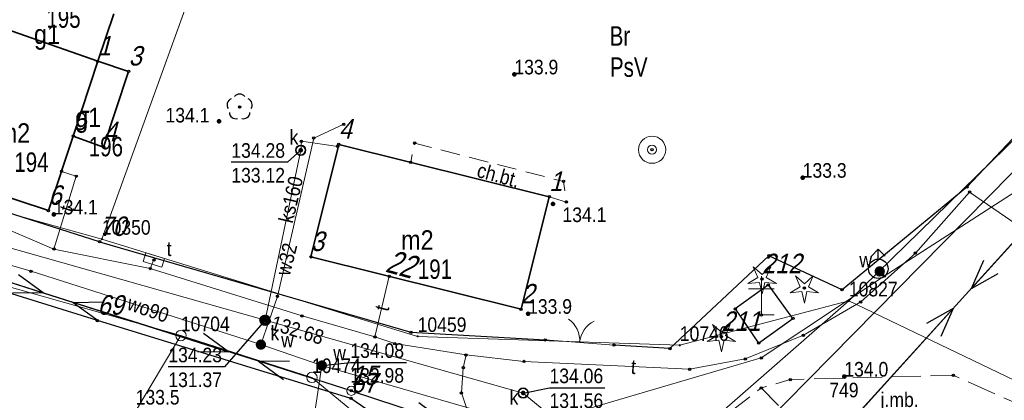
# Model space of a CAD drawing. Header units: metres. Extents: x 5548743 to 5556416, y 5707500 to 5714000.
# Tile 22 of 244: x 5551111 to 5551186, y 5711544 to 5711574. Entities that reach past the tile are written whole.
import ezdxf
from ezdxf.enums import TextEntityAlignment as Align

# ---------------------------------------------------------------- set-up
doc = ezdxf.new("R2010")
doc.units = ezdxf.units.M
for name, pattern in [('1.5_0.75', [2.25, 1.5, -0.75]), ('2.25_0.75', [3, 2.25, -0.75]), ('219-1000', [0]), ('otob_1000', [0]), ('suep_nn_1000', [0])]:
    doc.linetypes.add(name, pattern=pattern)
doc.layers.get('0').update_dxf_attribs({"color": 2, "lineweight": 5})
doc.styles.get("Standard").update_dxf_attribs({"font": 'Working1250', "width": 0.75})
doc.linetypes.add('902-1000', pattern='A,5,0,[1,ksztalty.shx,S=1,R=0,X=0,Y=0],5', length=10)

# ---------------------------------------------------------------- blocks, each defined once
blk = doc.blocks.new('PUNKTBUD')
at = {"color": 0}
blk.add_circle((0, 0), 0.09, dxfattribs=at)
blk = doc.blocks.new('203')
at = {"linetype": 'Continuous', "lineweight": 0}
h = blk.add_hatch(color=0, dxfattribs=at)
edge = h.paths.add_edge_path()
edge.add_arc((0, 0), 0.09, 0, 360)
blk = doc.blocks.new('202')
at = {"color": 0, "linetype": 'Continuous', "lineweight": 0}
blk.add_circle((0, 0), 0.4, dxfattribs=at)
blk = doc.blocks.new('US22')
at = {"color": 0, "linetype": 'Continuous', "lineweight": 0}
blk.add_circle((0, 0), 0.4, dxfattribs=at)
blk = doc.blocks.new('OO01')
at = {"color": 0, "linetype": 'Continuous', "lineweight": 13}
for p, q in [((0, 2), (0, 3)), ((0, 2), (-1, 2)), ((0, 0), (0, 2)), ((0, 2), (1, 2)), ((0, 0), (1, 0))]:
    blk.add_line(p, q, dxfattribs=at)
blk = doc.blocks.new('PW01')
at = {"linetype": 'Continuous', "lineweight": 13}
h = blk.add_hatch(color=0, dxfattribs=at)
edge = h.paths.add_edge_path()
edge.add_arc((0, 0), 0.18, 0, 360)
blk = doc.blocks.new('OP011')
at = {"linetype": 'Continuous', "lineweight": 13}
h = blk.add_hatch(color=0, dxfattribs=at)
edge = h.paths.add_edge_path()
edge.add_arc((0, 0), 0.1, 0, 360)
at = {"color": 0, "linetype": 'Continuous', "lineweight": 13}
for p, q in [((-0.324, 0.105), (-0.679, 0.935)), ((-0.679, 0.935), (0, 0.341)), ((0, 0.341), (0.679, 0.935)), ((0.679, 0.935), (0.324, 0.105)), ((-1.099, -0.357), (-0.324, 0.105)), ((0.324, 0.105), (1.099, -0.357)), ((-0.2, -0.275), (-1.099, -0.357)), ((-0.2, -0.275), (0, -1.155)), ((0, -1.155), (0.2, -0.275)), ((1.099, -0.357), (0.2, -0.275))]:
    blk.add_line(p, q, dxfattribs=at)
blk = doc.blocks.new('US20')
at = {"color": 0, "linetype": 'Continuous', "lineweight": 13}
for p, q in [((-0.75, -0.35), (-0.75, 0.35)), ((-0.75, 0.35), (0.75, 0.35)), ((0.75, -0.35), (0.75, 0.35)), ((-0.75, -0.35), (0.75, -0.35))]:
    blk.add_line(p, q, dxfattribs=at)
blk = doc.blocks.new('US25')
at = {"linetype": 'Continuous', "lineweight": 13}
h = blk.add_hatch(color=0, dxfattribs=at)
edge = h.paths.add_edge_path()
edge.add_arc((0, 0), 0.4, 0, 360)
blk = doc.blocks.new('SUWH')
at = {"color": 0, "linetype": 'Continuous'}
for p in [(-0.531, 0.969), (0, 0.75), (0.531, 0.969)]:
    blk.add_line(p, (0, 1.5), dxfattribs=at)
blk.add_circle((0, 0), 0.75, dxfattribs=at)
blk = doc.blocks.new('US15')
at = {"color": 0, "linetype": 'Continuous', "lineweight": 13}
blk.add_circle((0, 0), 0.35, dxfattribs=at)
blk = doc.blocks.new('OK02')
at = {"color": 0, "linetype": 'Continuous', "lineweight": 0}
for centre, start, end in [((-2, 0), 0, 60), ((2, 0), 120, 180)]:
    blk.add_arc(centre, 2, start, end, dxfattribs=at)
blk = doc.blocks.new('SUEP1')
at = {"color": 0, "linetype": 'Continuous'}
for p, q in [((0, 0), (7.5, 0)), ((7.5, 0), (5.25, 0.75)), ((7.5, 0), (5.25, -0.75)), ((7.5, 0), (22.5, 0)), ((22.5, 0), (20.25, 0.75)), ((22.5, 0), (20.25, -0.75))]:
    blk.add_line(p, q, dxfattribs=at)
blk = doc.blocks.new('US13')
at = {"color": 0, "linetype": 'Continuous', "lineweight": 13}
for radius in [1.05, 0.35]:
    blk.add_circle((0, 0), radius, dxfattribs=at)
blk = doc.blocks.new('OP021')
at = {"linetype": 'Continuous', "lineweight": 13}
h = blk.add_hatch(color=0, dxfattribs=at)
edge = h.paths.add_edge_path()
edge.add_arc((0, 0), 0.1, 0, 360)
at = {"color": 0, "linetype": 'Continuous', "lineweight": -3}
for centre, start, end in [((0, 0.5), 38.316, 141.684), ((-0.476, 0.154), 110.388, 213.756), ((0.476, 0.154), 326.244, 69.612), ((-0.294, -0.404), 182.272, 285.64), ((0.294, -0.404), 254.36, 357.728), ((0.294, -0.404), 254.36, 357.728)]:
    blk.add_arc(centre, 0.5, start, end, dxfattribs=at)
blk = doc.blocks.new('PIKIETAW1891')
at = {"color": 0}
blk.add_circle((0, 0), 0.09, dxfattribs=at)

msp = doc.modelspace()

# ---------------------------------------------------------------- linework, layer by layer
at = {"layer": '217-kontur klasyfikacyjny', "color": 3, "linetype": 'CONTINUOUS', "lineweight": 18, "flags": 128}
for points in [[(5551116.88, 5711556.67), (5551128.29, 5711588.23)], [(5551128.29, 5711588.23), (5551116.88, 5711556.67)], [(5551080.84, 5711566.73), (5551116.88, 5711556.67)], [(5551174.5, 5711551.91), (5551187.68, 5711564.79)], [(5551116.88, 5711556.67), (5551141.24, 5711549.17)], [(5551122.98, 5711549.23), (5551101.57, 5711555.29)], [(5551161.46, 5711548.48), (5551174.5, 5711551.91)], [(5551106.09, 5711521.01), (5551122.98, 5711549.23)], [(5551141.24, 5711549.17), (5551161.46, 5711548.48)]]:
    msp.add_lwpolyline(points, dxfattribs=at)
at = {"layer": '218-kontur użytku gruntowego', "color": 3, "linetype": 'CONTINUOUS', "lineweight": 18, "flags": 128}
for points in [[(5551116.88, 5711556.67), (5551128.29, 5711588.23)], [(5551128.29, 5711588.23), (5551116.88, 5711556.67)], [(5551116.88, 5711556.67), (5551080.84, 5711566.73)], [(5551080.84, 5711566.73), (5551116.88, 5711556.67)], [(5551174.5, 5711551.91), (5551187.68, 5711564.79)], [(5551187.68, 5711564.79), (5551174.5, 5711551.91)], [(5551141.24, 5711549.17), (5551116.88, 5711556.67)], [(5551116.88, 5711556.67), (5551141.24, 5711549.17)], [(5551122.98, 5711549.23), (5551101.57, 5711555.29)], [(5551101.57, 5711555.29), (5551122.98, 5711549.23)], [(5551174.5, 5711551.91), (5551150.55, 5711530.99)], [(5551150.55, 5711530.99), (5551174.5, 5711551.91)], [(5551174.5, 5711551.91), (5551161.46, 5711548.48)], [(5551161.46, 5711548.48), (5551174.5, 5711551.91)], [(5551189.81, 5711544.56), (5551174.5, 5711551.91)], [(5551174.5, 5711551.91), (5551189.81, 5711544.56)], [(5551122.98, 5711549.23), (5551106.09, 5711521.01)], [(5551106.09, 5711521.01), (5551122.98, 5711549.23)], [(5551133.09, 5711546), (5551122.98, 5711549.23)], [(5551122.98, 5711549.23), (5551133.09, 5711546)], [(5551161.46, 5711548.48), (5551141.24, 5711549.17)], [(5551141.24, 5711549.17), (5551161.46, 5711548.48)], [(5551143.66, 5711537.26), (5551133.09, 5711546)], [(5551133.09, 5711546), (5551143.66, 5711537.26)]]:
    msp.add_lwpolyline(points, dxfattribs=at)
at = {"layer": '219-działka ewidencyjna', "color": 7, "linetype": '219-1000', "lineweight": 18, "flags": 128}
for points in [[(5551134.1, 5711604.3), (5551116.88, 5711556.67)], [(5551080.84, 5711566.73), (5551116.88, 5711556.67)], [(5551187.68, 5711564.79), (5551174.5, 5711551.91)], [(5551141.24, 5711549.17), (5551116.88, 5711556.67)], [(5551101.57, 5711555.29), (5551122.98, 5711549.23)], [(5551174.5, 5711551.91), (5551150.55, 5711530.99)], [(5551174.5, 5711551.91), (5551161.46, 5711548.48)], [(5551174.5, 5711551.91), (5551189.81, 5711544.56)], [(5551122.98, 5711549.23), (5551106.09, 5711521.01)], [(5551122.98, 5711549.23), (5551133.09, 5711546)], [(5551141.24, 5711549.17), (5551161.46, 5711548.48)], [(5551133.09, 5711546), (5551143.66, 5711537.26)]]:
    msp.add_lwpolyline(points, dxfattribs=at)
at = {"layer": '312-budynek ewidencyjny', "color": 7, "linetype": 'CONTINUOUS', "lineweight": 35, "flags": 128}
for points in [[(5551117.8, 5711574.05), (5551116.57, 5711570.38)], [(5551109.44, 5711572.89), (5551116.57, 5711570.38)], [(5551116.57, 5711570.38), (5551109.44, 5711572.89)], [(5551116.57, 5711570.38), (5551114.67, 5711564.61)], [(5551114.67, 5711564.61), (5551116.57, 5711570.38)], [(5551116.57, 5711570.38), (5551118.95, 5711569.6)], [(5551118.95, 5711569.6), (5551117.01, 5711563.76)], [(5551114.67, 5711564.61), (5551112.76, 5711558.86)], [(5551117.01, 5711563.76), (5551114.67, 5711564.61)], [(5551133.01, 5711555.3), (5551135.16, 5711563.97)], [(5551135.16, 5711563.97), (5551151.39, 5711559.93)], [(5551112.76, 5711558.86), (5551105.58, 5711561.23)], [(5551151.39, 5711559.93), (5551149.22, 5711551.26)], [(5551149.22, 5711551.26), (5551133.01, 5711555.3)]]:
    msp.add_lwpolyline(points, dxfattribs=at)
at = {"layer": 'brama', "color": 7, "linetype": 'otob_1000', "lineweight": 18, "flags": 128}
msp.add_lwpolyline([(5551151.08, 5711548.9), (5551156.39, 5711548.49)], dxfattribs=at)
at = {"layer": 'chodnik', "color": 7, "linetype": '1.5_0.75', "lineweight": 18, "flags": 128}
msp.add_lwpolyline([(5551151.39, 5711559.93), (5551152.71, 5711559.52), (5551152.49, 5711561.11), (5551141, 5711564.07), (5551140.71, 5711562.59)], close=True, dxfattribs=at)
at = {"layer": 'jezdnia', "color": 7, "linetype": '2.25_0.75', "lineweight": 18, "flags": 128}
for points in [[(5551172.09, 5711540.78), (5551175.55, 5711541.48), (5551179.08, 5711541.81), (5551182.67, 5711541.28), (5551184.52, 5711540.66), (5551199.48, 5711533.25), (5551229.75, 5711519.43), (5551232.58, 5711518.54), (5551237.97, 5711517.08), (5551246, 5711516), (5551265.86, 5711515.51), (5551285.84, 5711514.34), (5551298.12, 5711510.6), (5551299.87, 5711510.1), (5551304.6, 5711507.06), (5551344.36, 5711475.83), (5551354.22, 5711468.39), (5551360.8, 5711464.06), (5551374.1, 5711456.68), (5551402.05, 5711446.48), (5551407.78, 5711444.12), (5551410.66, 5711442.85), (5551414.33, 5711440.51), (5551417.63, 5711437.78), (5551420.15, 5711433.54), (5551421.37, 5711431.1), (5551426.56, 5711417.26), (5551432.01, 5711390.13), (5551431.87, 5711377.29), (5551426.97, 5711372.97), (5551427.74, 5711369.97), (5551440.19, 5711371.8), (5551450.56, 5711371.32), (5551462.05, 5711371.81), (5551478.14, 5711373.67), (5551488.68, 5711375.38), (5551516.03, 5711380.25), (5551543.48, 5711385.9), (5551551.63, 5711387.01), (5551565.67, 5711387.79), (5551572.21, 5711387.75), (5551583.47, 5711386.8), (5551583.96, 5711391.49), (5551566.2, 5711392.76), (5551550.45, 5711392.17), (5551542.24, 5711391.21), (5551487.59, 5711380.11), (5551461.08, 5711375.98), (5551449.46, 5711376.1), (5551446.32, 5711376.39), (5551441.41, 5711378.14), (5551439.66, 5711379.88), (5551437.86, 5711383.43), (5551436.13, 5711391.22), (5551429.65, 5711420.76), (5551427.26, 5711427.87), (5551425.61, 5711431.8), (5551422.03, 5711437.63), (5551419.19, 5711441.14), (5551415.93, 5711444.01), (5551412.67, 5711446), (5551409.41, 5711447.67), (5551403.68, 5711450.03), (5551375.77, 5711460.32), (5551363.25, 5711467.22), (5551356.64, 5711471.51), (5551346.66, 5711478.8), (5551307.36, 5711510.62), (5551302.62, 5711513.66), (5551298.56, 5711514.88), (5551286.23, 5711518.17), (5551273.73, 5711520.21), (5551268.88, 5711520.25), (5551264.12, 5711520.29), (5551254.29, 5711520.53), (5551243.63, 5711521.23), (5551236.96, 5711522.3), (5551231.68, 5711523.72), (5551223.67, 5711526.93), (5551218.56, 5711529.25), (5551196.45, 5711540.28), (5551189.04, 5711543.29), (5551182.56, 5711546.16), (5551169.98, 5711545.84), (5551167.74, 5711545.19)], [(5551126.88, 5711487.46), (5551140.12, 5711506.56), (5551148.99, 5711518.69), (5551155.81, 5711527.37), (5551161.02, 5711533.45), (5551164.06, 5711536.22), (5551168.63, 5711539.25), (5551171.4, 5711540.43), (5551172.09, 5711540.78), (5551167.74, 5711545.19), (5551159.61, 5711538.91), (5551155.42, 5711534.26), (5551144.98, 5711520.37), (5551134.39, 5711505.1), (5551122.24, 5711492.11)]]:
    msp.add_lwpolyline(points, close=True, dxfattribs=at)
at = {"layer": 'ogrodzenie trwałe', "color": 7, "linetype": '902-1000', "lineweight": 25, "flags": 128}
for points in [[(5551213.8, 5711592.9), (5551199.14, 5711577.12), (5551183.6, 5711560.68), (5551173.98, 5711552.76), (5551168.33, 5711555.38), (5551160.7, 5711548.22), (5551156.39, 5711548.49)], [(5551116.71, 5711556.46), (5551104.83, 5711560.24)], [(5551116.71, 5711556.46), (5551140.72, 5711549.49), (5551151.08, 5711548.9)], [(5551116.54, 5711550.39), (5551101.06, 5711555.19)], [(5551165.74, 5711551.28), (5551167.54, 5711548.65), (5551170.19, 5711550.55), (5551168.29, 5711553.14)], [(5551168.29, 5711553.14), (5551165.74, 5711551.28)], [(5551143.66, 5711537.26), (5551139.86, 5711541.78), (5551136.09, 5711544.38), (5551116.54, 5711550.39)]]:
    msp.add_lwpolyline(points, dxfattribs=at)
at = {"layer": 'przewód elektroenergetyczny niskiego napięcia', "color": 1, "linetype": 'suep_nn_1000', "lineweight": 18, "flags": 128}
for points in [[(5551199.07, 5711569.53), (5551167.43, 5711534.65)], [(5551167.43, 5711534.65), (5551199.07, 5711569.53)], [(5551105.21, 5711554.8), (5551136.12, 5711544.97)], [(5551136.12, 5711544.97), (5551167.43, 5711534.65)], [(5551167.43, 5711534.65), (5551136.12, 5711544.97)]]:
    msp.add_lwpolyline(points, dxfattribs=at)
at = {"layer": 'przewód kanalizacyjny', "color": 34, "linetype": 'CONTINUOUS', "lineweight": 18, "flags": 128}
for points in [[(5551248.99, 5711626.03), (5551245.29, 5711622.4), (5551238.44, 5711615.57), (5551223.02, 5711599.27), (5551200.89, 5711575.8), (5551160.95, 5711535.25), (5551143.96, 5711513.97), (5551113.29, 5711477.41), (5551108.07, 5711472.85), (5551093.32, 5711464.48), (5551084.7, 5711459.22), (5551059.66, 5711435.42), (5551046.41, 5711399.42), (5551043.46, 5711379.16), (5551033.07, 5711337.43)], [(5551160.95, 5711535.25), (5551149.38, 5711544.8), (5551129.47, 5711550.41), (5551098.24, 5711559.25), (5551077.02, 5711564.79), (5551047.11, 5711572.6), (5551019.38, 5711593.38), (5550996.06, 5711617.27)], [(5551129.47, 5711550.41), (5551132.22, 5711563.52), (5551132.28, 5711564.21), (5551135.08, 5711563.81)]]:
    msp.add_lwpolyline(points, dxfattribs=at)
at = {"layer": 'przewód telekomunikacyjny podziemny', "color": 30, "linetype": 'CONTINUOUS', "lineweight": 18, "flags": 128}
for points in [[(5551144.97, 5711547.74), (5551139.47, 5711548.61), (5551137.95, 5711549.12), (5551132.32, 5711550.75), (5551120.61, 5711554.4), (5551113.18, 5711555.9), (5551104.14, 5711559.77), (5551089.4, 5711563.74), (5551081.93, 5711565.32), (5551064.08, 5711569.56), (5551058.05, 5711570.72), (5551051.45, 5711572.57), (5551042.1, 5711577.48), (5551036.82, 5711581.28), (5551031.94, 5711585.79), (5551029.1, 5711589.39), (5551020.25, 5711596.51), (5551015.71, 5711600), (5551003.18, 5711612.57), (5551003.96, 5711613.45), (5551007.41, 5711616.74), (5551008.26, 5711619.1)], [(5551113.18, 5711555.9), (5551114.91, 5711561.52), (5551113.77, 5711561.89)], [(5551188.88, 5711556.82), (5551183.81, 5711560.29), (5551179.63, 5711555.59), (5551175.42, 5711551.82), (5551170.99, 5711549.25), (5551166.51, 5711547.43), (5551162.22, 5711546.63), (5551149.44, 5711547.23), (5551144.97, 5711547.74)], [(5551120.61, 5711554.4), (5551120.9, 5711555.06)], [(5551137.95, 5711549.12), (5551139.05, 5711553.8)], [(5551144.97, 5711547.74), (5551144.76, 5711546.75), (5551144.62, 5711544.81), (5551145.51, 5711542.12), (5551146.79, 5711539.52), (5551150.4, 5711534.37), (5551150.76, 5711530.69), (5551145.57, 5711523.77), (5551140.89, 5711517.38), (5551136.64, 5711512.19), (5551133.78, 5711507.7), (5551131.54, 5711505.71), (5551132.52, 5711503.9), (5551129.05, 5711498.84), (5551124.96, 5711493.99)]]:
    msp.add_lwpolyline(points, dxfattribs=at)
at = {"layer": 'przewód wodociągowy', "color": 5, "linetype": 'CONTINUOUS', "lineweight": 18, "flags": 128}
for points in [[(5551015.25, 5711593.17), (5551020.96, 5711589.72), (5551030.41, 5711580.81), (5551045.93, 5711571.56), (5551054.82, 5711568.6), (5551065.71, 5711566.1), (5551075.77, 5711563.8), (5551088.41, 5711560.91), (5551099.61, 5711557.61), (5551111.42, 5711554.19), (5551129.15, 5711548.53), (5551133.85, 5711546.92), (5551145.93, 5711543.42), (5551153.76, 5711543.41), (5551167.74, 5711547.51), (5551177.23, 5711553.82), (5551187.33, 5711560.3), (5551205.86, 5711576.89)], [(5551129.15, 5711548.53), (5551130.43, 5711552.25), (5551133.22, 5711564.46), (5551135.54, 5711565.52)], [(5551176.77, 5711554.38), (5551176.88, 5711554.18), (5551177.23, 5711553.82)], [(5551036.84, 5711332.52), (5551035.77, 5711342.1), (5551035.41, 5711356.65), (5551038.59, 5711385.83), (5551042.65, 5711408.48), (5551048.85, 5711415.73), (5551056.67, 5711433.37), (5551065.14, 5711445.4), (5551076.61, 5711455.83), (5551078.52, 5711457.27), (5551080.46, 5711459.35), (5551081.87, 5711459.13), (5551094.28, 5711468.56), (5551107.75, 5711477.61), (5551111.63, 5711480.87), (5551120.84, 5711471.99), (5551122.68, 5711473.74), (5551138.62, 5711489.07), (5551151.08, 5711504.22), (5551136.38, 5711521.06), (5551134.28, 5711525.23), (5551131.83, 5711533.43), (5551133.85, 5711546.92)]]:
    msp.add_lwpolyline(points, dxfattribs=at)
at = {"layer": 'rzedna-Atr2', "color": 7, "flags": 128}
for points in [[(5551132.22, 5711563.52), (5551131.2, 5711562.59), (5551126.869, 5711562.59)], [(5551129.47, 5711550.41), (5551126.34, 5711546.82), (5551122.009, 5711546.82)], [(5551133.85, 5711546.92), (5551136.05, 5711547.16), (5551140.373, 5711547.16)], [(5551149.38, 5711544.8), (5551151.41, 5711545.21), (5551155.685, 5711545.21)]]:
    msp.add_lwpolyline(points, dxfattribs=at)
at = {"layer": 'studnia kanalizacyjna', "color": 34, "linetype": 'CONTINUOUS', "lineweight": 18, "flags": 128}
msp.add_lwpolyline([(5551129.77, 5711550.41), (5551129.76, 5711550.35), (5551129.74, 5711550.29), (5551129.71, 5711550.23), (5551129.67, 5711550.19), (5551129.62, 5711550.15), (5551129.56, 5711550.12), (5551129.5, 5711550.11), (5551129.44, 5711550.11), (5551129.38, 5711550.11), (5551129.32, 5711550.14), (5551129.27, 5711550.18), (5551129.23, 5711550.22), (5551129.2, 5711550.28), (5551129.18, 5711550.34), (5551129.17, 5711550.4), (5551129.17, 5711550.46), (5551129.19, 5711550.52), (5551129.22, 5711550.58), (5551129.26, 5711550.62), (5551129.31, 5711550.66), (5551129.37, 5711550.69), (5551129.43, 5711550.71), (5551129.49, 5711550.71), (5551129.55, 5711550.7), (5551129.61, 5711550.67), (5551129.66, 5711550.63), (5551129.7, 5711550.59), (5551129.73, 5711550.53), (5551129.75, 5711550.47)], close=True, dxfattribs=at)

# ---------------------------------------------------------------- block references
at = {"layer": '202-punkt graniczny', "color": 7, "linetype": 'CONTINUOUS', "lineweight": 18}
for p in [(5551122.98, 5711549.23), (5551133.09, 5711546)]:
    msp.add_blockref('202', p, dxfattribs=at)
at = {"layer": '203-punkt graniczny', "color": 7, "linetype": 'CONTINUOUS', "lineweight": 18}
for p in [(5551116.88, 5711556.67), (5551174.5, 5711551.91), (5551141.24, 5711549.17), (5551161.46, 5711548.48)]:
    msp.add_blockref('203', p, dxfattribs=at)
at = {"layer": 'brama', "color": 7, "linetype": 'CONTINUOUS', "lineweight": 18, "rotation": 355.585}
msp.add_blockref('OK02', (5551153.735, 5711548.695), dxfattribs=at)
at = {"layer": 'drzewo iglaste', "color": 94, "linetype": 'CONTINUOUS', "lineweight": 18}
for p in [(5551167.81, 5711553.59), (5551171.07, 5711552.89), (5551164.67, 5711549.14)]:
    msp.add_blockref('OP011', p, dxfattribs=at)
at = {"layer": 'drzewo liściaste', "color": 94, "linetype": 'CONTINUOUS', "lineweight": 18}
msp.add_blockref('OP021', (5551127.51, 5711566.85), dxfattribs=at)
at = {"layer": 'figura  krzyż', "color": 7, "linetype": 'CONTINUOUS', "lineweight": 18}
msp.add_blockref('OO01', (5551167.75, 5711550.82), dxfattribs=at)
at = {"layer": 'hydrant', "color": 5, "linetype": 'CONTINUOUS', "lineweight": 18}
msp.add_blockref('SUWH', (5551176.77, 5711554.38), dxfattribs=at)
at = {"layer": 'pikieta naturalna', "color": 7, "linetype": 'CONTINUOUS', "lineweight": 13}
for p in [(5551148.7, 5711569.37), (5551125.92, 5711565.75), (5551170.94, 5711561.4), (5551151.68, 5711559.38), (5551113.18, 5711558.57), (5551149.76, 5711550.91), (5551174.15, 5711546.07)]:
    msp.add_blockref('PW01', p, dxfattribs=at)
at = {"layer": 'przewód elektroenergetyczny niskiego napięcia', "color": 1, "linetype": 'CONTINUOUS', "lineweight": 18}
for p, rotation in [((5551199.07, 5711569.53), 227.789), ((5551105.21, 5711554.8), 342.358), ((5551136.12, 5711544.97), 162.358), ((5551167.43, 5711534.65), 47.789), ((5551136.12, 5711544.97), 341.757)]:
    msp.add_blockref('SUEP1', p, dxfattribs=dict(at, rotation=rotation))
at = {"layer": 'Punkt budynku', "color": 5, "linetype": 'CONTINUOUS', "lineweight": 13}
for p in [(5551116.57, 5711570.38), (5551118.95, 5711569.6), (5551114.67, 5711564.61), (5551135.16, 5711563.97), (5551117.01, 5711563.76), (5551151.39, 5711559.93), (5551112.76, 5711558.86), (5551133.01, 5711555.3), (5551149.22, 5711551.26)]:
    msp.add_blockref('PUNKTBUD', p, dxfattribs=at)
at = {"layer": 'Punkt roboczy BDOT GESUT K1', "color": 6, "linetype": 'CONTINUOUS', "lineweight": 18}
for p in [(5551148.7, 5711569.37), (5551127.51, 5711566.85), (5551125.92, 5711565.75), (5551135.54, 5711565.52), (5551132.28, 5711564.21), (5551133.22, 5711564.46), (5551141, 5711564.07), (5551132.22, 5711563.52), (5551132.22, 5711563.52), (5551132.22, 5711563.52), (5551135.08, 5711563.81), (5551159.32, 5711563.56), (5551140.71, 5711562.59), (5551113.77, 5711561.89), (5551114.91, 5711561.52), (5551152.49, 5711561.11), (5551170.94, 5711561.4), (5551183.6, 5711560.68), (5551183.81, 5711560.29), (5551151.39, 5711559.93), (5551152.71, 5711559.52), (5551151.68, 5711559.38), (5551113.18, 5711558.57), (5551116.71, 5711556.46), (5551116.71, 5711556.46), (5551113.18, 5711555.9), (5551113.18, 5711555.9), (5551179.63, 5711555.59), (5551120.9, 5711555.06), (5551120.9, 5711555.06), (5551168.33, 5711555.38), (5551111.42, 5711554.19), (5551120.61, 5711554.4), (5551120.61, 5711554.4), (5551176.77, 5711554.38), (5551176.77, 5711554.38), (5551176.88, 5711554.18), (5551176.88, 5711554.18), (5551139.05, 5711553.8), (5551167.81, 5711553.59), (5551177.23, 5711553.82), (5551177.23, 5711553.82), (5551168.29, 5711553.14), (5551168.29, 5711553.14), (5551171.07, 5711552.89), (5551173.98, 5711552.76), (5551130.43, 5711552.25), (5551175.42, 5711551.82), (5551165.74, 5711551.28), (5551165.74, 5711551.28), (5551116.54, 5711550.39), (5551116.54, 5711550.39), (5551129.17, 5711550.46), (5551129.17, 5711550.4), (5551129.18, 5711550.34), (5551129.19, 5711550.52), (5551129.2, 5711550.28), (5551129.22, 5711550.58), (5551129.26, 5711550.62), (5551129.31, 5711550.66), (5551129.37, 5711550.69), (5551129.43, 5711550.71), (5551129.47, 5711550.41), (5551129.47, 5711550.41), (5551129.47, 5711550.41), (5551129.49, 5711550.71), (5551129.55, 5711550.7), (5551129.61, 5711550.67), (5551129.66, 5711550.63), (5551129.7, 5711550.59), (5551129.73, 5711550.53), (5551129.74, 5711550.29), (5551129.75, 5711550.47), (5551129.75, 5711550.32), (5551129.76, 5711550.35), (5551129.77, 5711550.41), (5551132.32, 5711550.75), (5551149.76, 5711550.91), (5551167.75, 5711550.82), (5551170.19, 5711550.55), (5551129.23, 5711550.22), (5551129.27, 5711550.18), (5551129.32, 5711550.14), (5551129.38, 5711550.11), (5551129.44, 5711550.11), (5551129.5, 5711550.11), (5551129.56, 5711550.12), (5551129.62, 5711550.15), (5551129.67, 5711550.19), (5551129.71, 5711550.23), (5551137.95, 5711549.12), (5551137.95, 5711549.12), (5551140.72, 5711549.49), (5551151.08, 5711548.9), (5551151.08, 5711548.9), (5551164.67, 5711549.14), (5551170.99, 5711549.25), (5551129.15, 5711548.53), (5551129.15, 5711548.53), (5551129.15, 5711548.53), (5551139.47, 5711548.61), (5551156.39, 5711548.49), (5551156.39, 5711548.49), (5551160.7, 5711548.22), (5551167.54, 5711548.65), (5551144.97, 5711547.74), (5551144.97, 5711547.74), (5551144.97, 5711547.74), (5551166.51, 5711547.43), (5551167.74, 5711547.51), (5551133.85, 5711546.92), (5551133.85, 5711546.92), (5551133.85, 5711546.92), (5551144.76, 5711546.75), (5551149.44, 5711547.23), (5551162.22, 5711546.63), (5551169.98, 5711545.84), (5551174.15, 5711546.07), (5551182.56, 5711546.16), (5551136.12, 5711544.97), (5551136.12, 5711544.97), (5551167.74, 5711545.19), (5551167.74, 5711545.19), (5551136.09, 5711544.38), (5551144.62, 5711544.81), (5551149.38, 5711544.8), (5551149.38, 5711544.8), (5551149.38, 5711544.8)]:
    msp.add_blockref('PIKIETAW1891', p, dxfattribs=at)
at = {"layer": 'rzedna', "color": 34, "linetype": 'CONTINUOUS', "lineweight": 18}
for p in [(5551132.22, 5711563.52), (5551129.47, 5711550.41), (5551129.75, 5711550.32), (5551149.38, 5711544.8)]:
    msp.add_blockref('PW01', p, dxfattribs=at)
at = {"layer": 'rzedna', "color": 5, "linetype": 'CONTINUOUS', "lineweight": 18}
msp.add_blockref('PW01', (5551133.85, 5711546.92), dxfattribs=at)
at = {"layer": 'studnia kanalizacyjna', "color": 34, "linetype": 'CONTINUOUS', "lineweight": 18}
for p in [(5551132.22, 5711563.52), (5551149.38, 5711544.8)]:
    msp.add_blockref('US15', p, dxfattribs=at)
at = {"layer": 'studnia zwykła', "color": 5, "linetype": 'CONTINUOUS', "lineweight": 18}
msp.add_blockref('US13', (5551159.32, 5711563.56), dxfattribs=at)
at = {"layer": 'szafa telekomunikacyjna lub kontener', "color": 30, "linetype": 'CONTINUOUS', "lineweight": 18, "rotation": 343.072}
msp.add_blockref('US20', (5551120.9, 5711555.06), dxfattribs=at)
at = {"layer": 'słup przewodów napowietrznych', "color": 7, "linetype": 'CONTINUOUS', "lineweight": 18}
msp.add_blockref('US15', (5551136.12, 5711544.97), dxfattribs=at)
at = {"layer": 'właz do komory lub kanału - okrągły', "color": 7, "linetype": 'CONTINUOUS', "lineweight": 18}
for p in [(5551132.22, 5711563.52), (5551129.47, 5711550.41), (5551149.38, 5711544.8)]:
    msp.add_blockref('US22', p, dxfattribs=at)
at = {"layer": 'zasuwa lub zawór', "color": 5, "linetype": 'CONTINUOUS', "lineweight": 18}
for p in [(5551176.88, 5711554.18), (5551129.15, 5711548.53), (5551133.85, 5711546.92)]:
    msp.add_blockref('US25', p, dxfattribs=at)

# ---------------------------------------------------------------- texts
at = {"layer": '202-punkt graniczny-Atr103', "color": 7, "width": 0.9}
for s, p in [('10704', (5551122.98, 5711549.23)), ('10704', (5551122.98, 5711549.23)), ('10474', (5551133.09, 5711546)), ('10474', (5551133.09, 5711546))]:
    msp.add_text(s, height=1.125, dxfattribs=at).set_placement(p, align=Align.BOTTOM_LEFT)
at = {"layer": '203-punkt graniczny-Atr103', "color": 7, "width": 0.9}
for s, p in [('10350', (5551116.88, 5711556.67)), ('10350', (5551116.88, 5711556.67)), ('10827', (5551174.5, 5711551.91)), ('10827', (5551174.5, 5711551.91)), ('10459', (5551141.24, 5711549.17)), ('10459', (5551141.24, 5711549.17)), ('10746', (5551161.46, 5711548.48)), ('10746', (5551161.46, 5711548.48)), ('749', (5551172.99, 5711544.13)), ('749', (5551172.99, 5711544.13))]:
    msp.add_text(s, height=1.125, dxfattribs=at).set_placement(p, align=Align.BOTTOM_LEFT)
at = {"layer": '209-oznaczenie konturu klasyfikacyjnego', "color": 3, "linetype": 'CONTINUOUS', "lineweight": 18, "width": 0.79}
msp.add_text('PsV', height=1.5, dxfattribs=at).set_placement((5551156.07, 5711570.68), align=Align.TOP_LEFT)
at = {"layer": '210-oznaczenie konturu użytku gruntowego', "color": 3, "linetype": 'CONTINUOUS', "lineweight": 18, "width": 0.79}
msp.add_text('Br', height=1.5, dxfattribs=at).set_placement((5551156.05, 5711571.58))
at = {"layer": '238-Punkt adresowy budynku', "color": 7, "linetype": 'CONTINUOUS', "lineweight": 18, "oblique": 15, "width": 0.79}
msp.add_text('22', height=1.8, rotation=-15.298, dxfattribs=at).set_placement((5551139.7, 5711553.89), align=Align.CENTER)
at = {"layer": '312-oznaczenie budynku ewidencyjnego', "color": 7, "linetype": 'CONTINUOUS', "lineweight": 18, "width": 0.79}
for s, p in [('195', (5551112.6, 5711574.46)), ('196', (5551115.87, 5711564.55)), ('194', (5551110.13, 5711563.35)), ('191', (5551141.25, 5711555.1))]:
    msp.add_text(s, height=1.5, dxfattribs=at).set_placement(p, align=Align.TOP_LEFT)
at = {"layer": '312-oznaczenie budynku ewidencyjnego-Atr117', "color": 7, "width": 0.9}
for s, p in [('g1', (5551112.65, 5711572.46)), ('g1', (5551115.83, 5711566.05)), ('m2', (5551110.1, 5711564.85)), ('m2', (5551141.22, 5711556.6))]:
    msp.add_text(s, height=1.5, dxfattribs=at).set_placement(p, align=Align.MIDDLE_CENTER)
at = {"layer": 'chodnik-Atr17', "color": 7, "width": 0.9}
msp.add_text('ch.bt.', height=1.125, rotation=344.713, dxfattribs=at).set_placement((5551145.73, 5711561.48))
at = {"layer": 'jezdnia-Atr17', "color": 7, "width": 0.9}
msp.add_text('j.mb.', height=1.125, dxfattribs=at).set_placement((5551176.95, 5711543.72))
at = {"layer": 'pikieta naturalna-Atr2', "color": 7, "width": 0.9}
for s, p in [('133.9', (5551148.7, 5711569.37)), ('134.1', (5551121.79, 5711565.66)), ('133.3', (5551170.94, 5711561.4)), ('134.1', (5551113.18, 5711558.57)), ('134.1', (5551152.41, 5711557.98)), ('133.9', (5551149.76, 5711550.91)), ('134.0', (5551174.15, 5711546.07)), ('133.5', (5551119.49, 5711543.91))]:
    msp.add_text(s, height=1.125, dxfattribs=at).set_placement(p)
at = {"layer": 'przewód kanalizacyjny-Atr1', "color": 34, "width": 0.9}
msp.add_text('ks160', height=1.125, rotation=76.845, dxfattribs=at).set_placement((5551131.05, 5711557.96), align=Align.MIDDLE_LEFT)
at = {"layer": 'przewód telekomunikacyjny podziemny-Atr1', "color": 30, "width": 0.9}
for rotation, p in [(71.657, (5551114.09, 5711558.84)), (75.418, (5551138.43, 5711551.17)), (356.013, (5551157.7, 5711546.84))]:
    msp.add_text('t', height=1.125, rotation=rotation, dxfattribs=at).set_placement(p, align=Align.MIDDLE_LEFT)
at = {"layer": 'przewód wodociągowy-Atr1', "color": 5, "width": 0.9}
for s, rotation, p in [('w32', 75.853, (5551130.82, 5711553.91)), ('wo90', 340.99, (5551118.93, 5711551.79))]:
    msp.add_text(s, height=1.125, rotation=rotation, dxfattribs=at).set_placement(p, align=Align.MIDDLE_LEFT)
at = {"layer": 'Punkt budynku-Atr104', "color": 5, "oblique": 15, "width": 0.9}
for s, p in [('1', (5551116.57, 5711570.38)), ('3', (5551118.95, 5711569.6)), ('5', (5551114.67, 5711564.61)), ('4', (5551117.01, 5711563.76)), ('4', (5551135.16, 5711563.97)), ('1', (5551151.39, 5711559.93)), ('6', (5551112.76, 5711558.86)), ('3', (5551133.01, 5711555.3)), ('2', (5551149.22, 5711551.26))]:
    msp.add_text(s, height=1.5, dxfattribs=at).set_placement(p, align=Align.BOTTOM_LEFT)
at = {"layer": 'Punkt roboczy BDOT GESUT K1-Atr103', "color": 6, "oblique": 15, "width": 0.9}
for s, p in [('70', (5551116.71, 5711556.46)), ('70', (5551116.71, 5711556.46)), ('212', (5551167.81, 5711553.59)), ('69', (5551116.54, 5711550.39)), ('69', (5551116.54, 5711550.39)), ('211', (5551164.67, 5711549.14)), ('15', (5551136.12, 5711544.97)), ('15', (5551136.12, 5711544.97)), ('67', (5551136.09, 5711544.38))]:
    msp.add_text(s, height=1.5, dxfattribs=at).set_placement(p, align=Align.BOTTOM_LEFT)
at = {"layer": 'rzedna-Atr2', "color": 34, "width": 0.9}
for s, p in [('134.28', (5551126.869, 5711562.601)), ('134.23', (5551122.009, 5711546.831)), ('134.06', (5551151.41, 5711545.221))]:
    msp.add_text(s, height=1.125, dxfattribs=at).set_placement(p, align=Align.BOTTOM_LEFT)
msp.add_text('132.68', height=1.125, rotation=342.966, dxfattribs=at).set_placement((5551129.99, 5711550.26), align=Align.MIDDLE_LEFT)
at = {"layer": 'rzedna-Atr2', "color": 5, "width": 0.9}
msp.add_text('134.08', height=1.125, dxfattribs=at).set_placement((5551136.05, 5711547.171), align=Align.BOTTOM_LEFT)
at = {"layer": 'rzedna-Atr3', "color": 34, "width": 0.9}
for s, p in [('133.12', (5551126.869, 5711560.689)), ('131.37', (5551122.009, 5711544.919)), ('131.56', (5551151.41, 5711543.309))]:
    msp.add_text(s, height=1.125, dxfattribs=at).set_placement(p, align=Align.BOTTOM_LEFT)
at = {"layer": 'rzedna-Atr3', "color": 5, "width": 0.9}
msp.add_text('132.98', height=1.125, dxfattribs=at).set_placement((5551136.05, 5711545.259), align=Align.BOTTOM_LEFT)
at = {"layer": 'szafa telekomunikacyjna lub kontener-Atr17', "color": 30, "width": 0.9}
msp.add_text('t', height=1.125, dxfattribs=at).set_placement((5551121.88, 5711555.36))
at = {"layer": 'właz do komory lub kanału - okrągły-Atr17', "color": 7, "width": 0.9}
for p in [(5551131.36, 5711563.96), (5551129.89, 5711548.85), (5551148.33, 5711543.9)]:
    msp.add_text('k', height=1.125, dxfattribs=at).set_placement(p)
at = {"layer": 'zasuwa lub zawór-Atr17', "color": 5, "width": 0.9}
for p in [(5551175.31, 5711554.49), (5551130.71, 5711548.33), (5551134.73, 5711547.33)]:
    msp.add_text('w', height=1.125, dxfattribs=at).set_placement(p)

doc.saveas('drawing.dxf')
